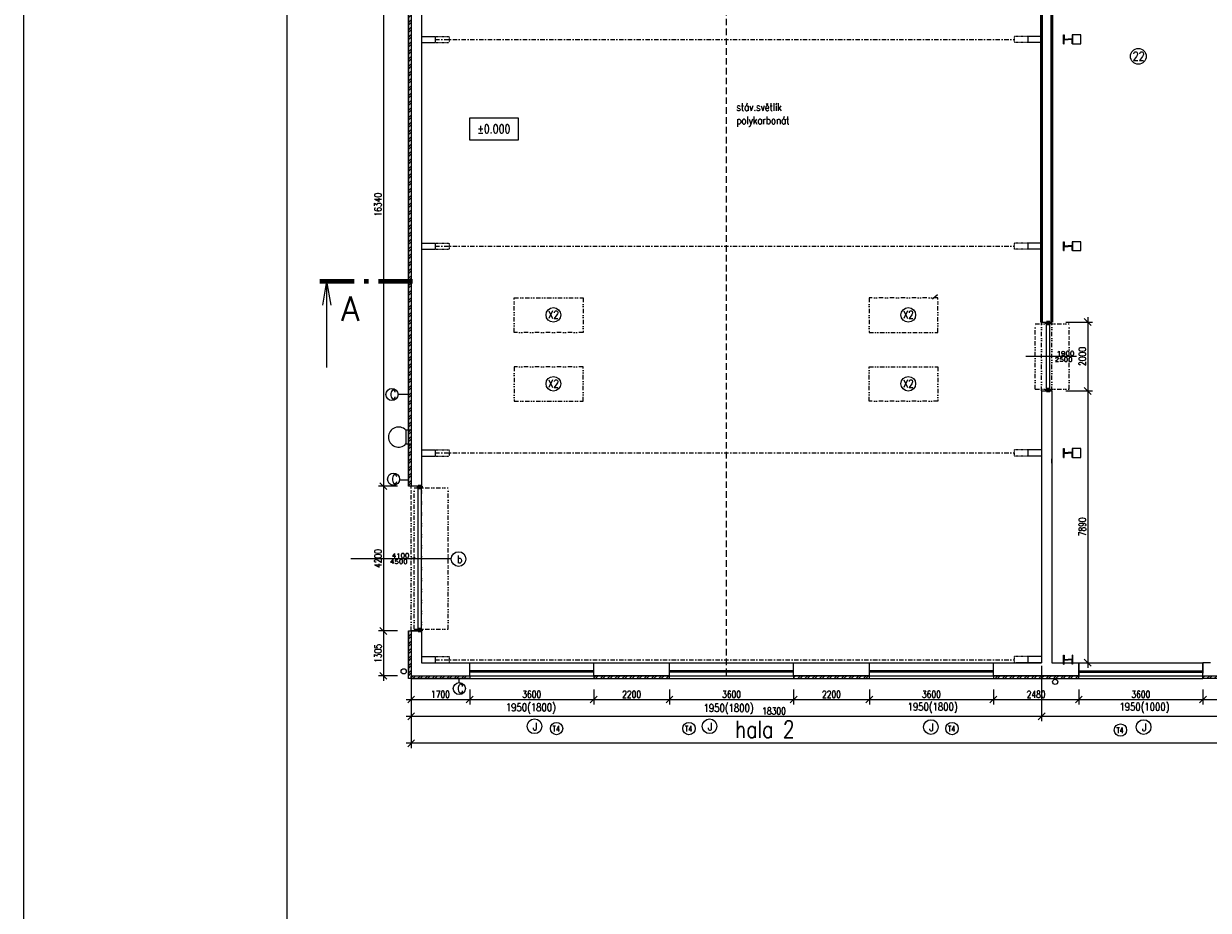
# Model space of a CAD drawing. Header units: millimetres. Extents: x -637441 to -130928, y -380379 to -53767.
# Tile 62 of 193: x -634602 to -600220, y -179533 to -153801. Entities that reach past the tile are written whole.
import ezdxf
from ezdxf.enums import TextEntityAlignment as Align

# ---------------------------------------------------------------- set-up
doc = ezdxf.new("R2010")
doc.units = ezdxf.units.MM
doc.header["$LTSCALE"] = 10
for name, pattern in [('ACAD_ISO03W100', [30, 12, -18]), ('DASHDOT', [25.4, 12.7, -6.35, 0, -6.35]), ('DASHED', [19.05, 12.7, -6.35]), ('DIVIDE', [31.75, 12.7, -6.35, 0, -6.35, 0, -6.35])]:
    doc.linetypes.add(name, pattern=pattern)
for name, color, linetype in [('CK_LEVEL_1', 7, 'Continuous'), ('CKDVERE_POPIS', 7, 'Continuous'), ('I', 3, 'Continuous'), ('Osy', 1, 'DASHDOT'), ('Rozhraní materiálů', 7, 'Continuous'), ('SLABE', 7, 'Continuous'), ('SLABĚ', 7, 'Continuous'), ('STROJE_HALA_II', 7, 'Continuous'), ('ZDIVO', 6, 'Continuous')]:
    doc.layers.add(name, color=color, linetype=linetype)
for name, color, linetype, lineweight in [('CKDVERE_', 7, 'Continuous', 25), ('CKDVERE_OSY', 1, 'Continuous', 18), ('CKDVERE_PRAH', 7, 'Continuous', 25), ('CKDVERE_ZARUBNE_RAM', 5, 'Continuous', 50), ('CKKOTY', 7, 'Continuous', 25), ('CKOKNA', 1, 'Continuous', 18), ('CKSTENY_NADROVINOU', 7, 'DIVIDE', 25), ('CKSTENY_PODROVINOU', 7, 'Continuous', 25), ('CKSTENY_REZ', 6, 'Continuous', 50), ('CKSTENY_SRAF', 1, 'Continuous', 18), ('CKSYMBOLY', 7, 'Continuous', 25), ('CKTEXTY_MALE', 7, 'Continuous', 25)]:
    doc.layers.add(name, color=color, linetype=linetype, lineweight=lineweight)
doc.styles.get("Standard").update_dxf_attribs({"font": 'simplex.shx', "width": 0.8})
doc.dimstyles.new('Kopie z cadkon', dxfattribs={"dimscale": 100, "dimtxt": 2.5, "dimasz": 2.5, "dimexe": 1.768, "dimexo": 5, "dimgap": 0.666, "dimtad": 1, "dimdec": 0, "dimrnd": 1, "dimdsep": 46, "dimtxsty": 'Standard', "dimblk1": 'OBLIQUE', "dimblk2": 'OBLIQUE', "dimsah": 1, "dimcen": 2, "dimdle": 1.8, "dimazin": 2, "dimtfac": 0.75, "dimtdec": 0, "dimtix": 1, "dimtmove": 2, "dimatfit": 3, "dimfxl": 1, "dimtolj": 1, "dimtzin": 0, "dimarcsym": 0})
pattern_1 = [(45, (-359566.98, 0), (-106.06602, 106.06602), []), (45, (-359496.27, 0), (-106.06602, 106.06602), [])]

# ---------------------------------------------------------------- blocks, each defined once
blk = doc.blocks.new('rez1_dl')
for q in [(-0.122, -0.689), (0, -2.5), (0.122, -0.689)]:
    blk.add_line((0, 0), q)
at = {"const_width": 0.14}
for points in [[(-0.196, 0), (0.804, 0)], [(1.084, 0), (1.224, 0)], [(1.504, 0), (2.504, 0)]]:
    blk.add_lwpolyline(points, dxfattribs=at)
blk.add_attdef('A', (0.397, -0.451), '', height=0.7, rotation=270)
blk.add_attdef('A', (0.422, -1.145), '', height=0.7)
blk = doc.blocks.new('_OBLIQUE')
at = {"color": 0, "linetype": 'ByBlock'}
blk.add_line((-0.5, -0.5), (0.5, 0.5), dxfattribs=at)
blk = doc.blocks.new('*D694')
at = {"layer": 'CKKOTY', "color": 0, "lineweight": -2}
for p, q in [((-623357, -172437), (-623357, -174044)), ((-605057, -172437), (-605057, -174044)), ((-623501, -173903), (-604913, -173903))]:
    blk.add_line(p, q, dxfattribs=at)
at = {"layer": 'DEFPOINTS', "color": 0}
for p in [(-623357, -172037), (-605057, -172037), (-605057, -173903)]:
    blk.add_point(p, dxfattribs=at)
at = {"layer": 'CKKOTY', "color": 0, "lineweight": -2, "xscale": 200, "yscale": 200, "zscale": 200, "rotation": 180}
blk.add_blockref('_OBLIQUE', (-623357, -173903), dxfattribs=at)
at = {"layer": 'CKKOTY', "color": 0, "lineweight": -2, "xscale": 200, "yscale": 200, "zscale": 200}
blk.add_blockref('_OBLIQUE', (-605057, -173903), dxfattribs=at)
at = {"layer": 'CKKOTY', "color": 0, "insert": (-612825, -173750), "char_height": 200, "attachment_point": 5}
blk.add_mtext('\\A1;18300', dxfattribs=at)
blk = doc.blocks.new('*D695')
at = {"layer": 'CKKOTY', "color": 0, "lineweight": -2}
for p, q in [((-605057, -172437), (-605057, -174044)), ((-581257, -172439), (-581257, -174044)), ((-605201, -173903), (-581113, -173903))]:
    blk.add_line(p, q, dxfattribs=at)
at = {"layer": 'DEFPOINTS', "color": 0}
for p in [(-605057, -172037), (-581257, -172039), (-581257, -173903)]:
    blk.add_point(p, dxfattribs=at)
at = {"layer": 'CKKOTY', "color": 0, "lineweight": -2, "xscale": 200, "yscale": 200, "zscale": 200, "rotation": 180}
blk.add_blockref('_OBLIQUE', (-605057, -173903), dxfattribs=at)
at = {"layer": 'CKKOTY', "color": 0, "lineweight": -2, "xscale": 200, "yscale": 200, "zscale": 200}
blk.add_blockref('_OBLIQUE', (-581257, -173903), dxfattribs=at)
at = {"layer": 'CKKOTY', "color": 0, "insert": (-593157, -173750), "char_height": 200, "attachment_point": 5}
blk.add_mtext('\\A1;23800', dxfattribs=at)
blk = doc.blocks.new('ckheight')
at = {"color": 0, "linetype": 'ByBlock'}
blk.add_lwpolyline([(-28.5, 12.5), (-28.5, -12.5), (28.5, -12.5), (28.5, 12.5)], close=True, dxfattribs=at)
at = {"width": 0.8}
blk.add_attdef('VÝŠKA', text='', height=10, dxfattribs=at).set_placement((0, 0), align=Align.MIDDLE)
blk = doc.blocks.new('*D587')
at = {"layer": 'CKKOTY', "color": 0, "lineweight": -2}
for p, q in [((-623357, -173129), (-623357, -173558)), ((-621657, -173129), (-621657, -173558)), ((-623501, -173416), (-621513, -173416))]:
    blk.add_line(p, q, dxfattribs=at)
at = {"layer": 'DEFPOINTS', "color": 0}
for p in [(-623357, -172729), (-621657, -172729), (-621657, -173416)]:
    blk.add_point(p, dxfattribs=at)
at = {"layer": 'CKKOTY', "color": 0, "lineweight": -2, "xscale": 200, "yscale": 200, "zscale": 200, "rotation": 180}
blk.add_blockref('_OBLIQUE', (-623357, -173416), dxfattribs=at)
at = {"layer": 'CKKOTY', "color": 0, "lineweight": -2, "xscale": 200, "yscale": 200, "zscale": 200}
blk.add_blockref('_OBLIQUE', (-621657, -173416), dxfattribs=at)
at = {"layer": 'CKKOTY', "color": 0, "insert": (-622507, -173263), "char_height": 200, "attachment_point": 5}
blk.add_mtext('\\A1;1700', dxfattribs=at)
blk = doc.blocks.new('*D588')
at = {"layer": 'CKKOTY', "color": 0, "lineweight": -2}
for p, q in [((-621657, -173129), (-621657, -173558)), ((-618057, -173129), (-618057, -173558)), ((-621801, -173416), (-617913, -173416))]:
    blk.add_line(p, q, dxfattribs=at)
at = {"layer": 'DEFPOINTS', "color": 0}
for p in [(-621657, -172729), (-618057, -172729), (-618057, -173416)]:
    blk.add_point(p, dxfattribs=at)
at = {"layer": 'CKKOTY', "color": 0, "lineweight": -2, "xscale": 200, "yscale": 200, "zscale": 200, "rotation": 180}
blk.add_blockref('_OBLIQUE', (-621657, -173416), dxfattribs=at)
at = {"layer": 'CKKOTY', "color": 0, "lineweight": -2, "xscale": 200, "yscale": 200, "zscale": 200}
blk.add_blockref('_OBLIQUE', (-618057, -173416), dxfattribs=at)
at = {"layer": 'CKKOTY', "color": 0, "insert": (-619857, -173263), "char_height": 200, "attachment_point": 5}
blk.add_mtext('\\A1;3600', dxfattribs=at)
blk = doc.blocks.new('*D589')
at = {"layer": 'CKKOTY', "color": 0, "lineweight": -2}
for p, q in [((-618057, -173129), (-618057, -173558)), ((-615857, -173129), (-615857, -173558)), ((-618201, -173416), (-615713, -173416))]:
    blk.add_line(p, q, dxfattribs=at)
at = {"layer": 'DEFPOINTS', "color": 0}
for p in [(-618057, -172729), (-615857, -172729), (-615857, -173416)]:
    blk.add_point(p, dxfattribs=at)
at = {"layer": 'CKKOTY', "color": 0, "lineweight": -2, "xscale": 200, "yscale": 200, "zscale": 200, "rotation": 180}
blk.add_blockref('_OBLIQUE', (-618057, -173416), dxfattribs=at)
at = {"layer": 'CKKOTY', "color": 0, "lineweight": -2, "xscale": 200, "yscale": 200, "zscale": 200}
blk.add_blockref('_OBLIQUE', (-615857, -173416), dxfattribs=at)
at = {"layer": 'CKKOTY', "color": 0, "insert": (-616957, -173263), "char_height": 200, "attachment_point": 5}
blk.add_mtext('\\A1;2200', dxfattribs=at)
blk = doc.blocks.new('*D590')
at = {"layer": 'CKKOTY', "color": 0, "lineweight": -2}
for p, q in [((-615857, -173129), (-615857, -173558)), ((-612257, -173129), (-612257, -173558)), ((-616001, -173416), (-612113, -173416))]:
    blk.add_line(p, q, dxfattribs=at)
at = {"layer": 'DEFPOINTS', "color": 0}
for p in [(-615857, -172729), (-612257, -172729), (-612257, -173416)]:
    blk.add_point(p, dxfattribs=at)
at = {"layer": 'CKKOTY', "color": 0, "lineweight": -2, "xscale": 200, "yscale": 200, "zscale": 200, "rotation": 180}
blk.add_blockref('_OBLIQUE', (-615857, -173416), dxfattribs=at)
at = {"layer": 'CKKOTY', "color": 0, "lineweight": -2, "xscale": 200, "yscale": 200, "zscale": 200}
blk.add_blockref('_OBLIQUE', (-612257, -173416), dxfattribs=at)
at = {"layer": 'CKKOTY', "color": 0, "insert": (-614057, -173263), "char_height": 200, "attachment_point": 5}
blk.add_mtext('\\A1;3600', dxfattribs=at)
blk = doc.blocks.new('*D591')
at = {"layer": 'CKKOTY', "color": 0, "lineweight": -2}
for p, q in [((-612257, -173129), (-612257, -173558)), ((-610057, -173129), (-610057, -173558)), ((-612401, -173416), (-609913, -173416))]:
    blk.add_line(p, q, dxfattribs=at)
at = {"layer": 'DEFPOINTS', "color": 0}
for p in [(-612257, -172729), (-610057, -172729), (-610057, -173416)]:
    blk.add_point(p, dxfattribs=at)
at = {"layer": 'CKKOTY', "color": 0, "lineweight": -2, "xscale": 200, "yscale": 200, "zscale": 200, "rotation": 180}
blk.add_blockref('_OBLIQUE', (-612257, -173416), dxfattribs=at)
at = {"layer": 'CKKOTY', "color": 0, "lineweight": -2, "xscale": 200, "yscale": 200, "zscale": 200}
blk.add_blockref('_OBLIQUE', (-610057, -173416), dxfattribs=at)
at = {"layer": 'CKKOTY', "color": 0, "insert": (-611157, -173263), "char_height": 200, "attachment_point": 5}
blk.add_mtext('\\A1;2200', dxfattribs=at)
blk = doc.blocks.new('*D592')
at = {"layer": 'CKKOTY', "color": 0, "lineweight": -2}
for p, q in [((-610057, -173129), (-610057, -173558)), ((-606457, -173129), (-606457, -173558)), ((-610201, -173416), (-606313, -173416))]:
    blk.add_line(p, q, dxfattribs=at)
at = {"layer": 'DEFPOINTS', "color": 0}
for p in [(-610057, -172729), (-606457, -172729), (-606457, -173416)]:
    blk.add_point(p, dxfattribs=at)
at = {"layer": 'CKKOTY', "color": 0, "lineweight": -2, "xscale": 200, "yscale": 200, "zscale": 200, "rotation": 180}
blk.add_blockref('_OBLIQUE', (-610057, -173416), dxfattribs=at)
at = {"layer": 'CKKOTY', "color": 0, "lineweight": -2, "xscale": 200, "yscale": 200, "zscale": 200}
blk.add_blockref('_OBLIQUE', (-606457, -173416), dxfattribs=at)
at = {"layer": 'CKKOTY', "color": 0, "insert": (-608257, -173263), "char_height": 200, "attachment_point": 5}
blk.add_mtext('\\A1;3600', dxfattribs=at)
blk = doc.blocks.new('*D612')
at = {"layer": 'CKKOTY', "color": 0, "lineweight": -2}
for p, q in [((-606457, -173129), (-606457, -173558)), ((-603977, -173129), (-603977, -173558)), ((-606601, -173416), (-603833, -173416))]:
    blk.add_line(p, q, dxfattribs=at)
at = {"layer": 'DEFPOINTS', "color": 0}
for p in [(-606457, -172729), (-603977, -172729), (-603977, -173416)]:
    blk.add_point(p, dxfattribs=at)
at = {"layer": 'CKKOTY', "color": 0, "lineweight": -2, "xscale": 200, "yscale": 200, "zscale": 200, "rotation": 180}
blk.add_blockref('_OBLIQUE', (-606457, -173416), dxfattribs=at)
at = {"layer": 'CKKOTY', "color": 0, "lineweight": -2, "xscale": 200, "yscale": 200, "zscale": 200}
blk.add_blockref('_OBLIQUE', (-603977, -173416), dxfattribs=at)
at = {"layer": 'CKKOTY', "color": 0, "insert": (-605217, -173263), "char_height": 200, "attachment_point": 5}
blk.add_mtext('\\A1;2480', dxfattribs=at)
blk = doc.blocks.new('*D613')
at = {"layer": 'CKKOTY', "color": 0, "lineweight": -2}
for p, q in [((-603977, -173129), (-603977, -173558)), ((-600377, -173129), (-600377, -173558)), ((-604121, -173416), (-600233, -173416))]:
    blk.add_line(p, q, dxfattribs=at)
at = {"layer": 'DEFPOINTS', "color": 0}
for p in [(-603977, -172729), (-600377, -172729), (-600377, -173416)]:
    blk.add_point(p, dxfattribs=at)
at = {"layer": 'CKKOTY', "color": 0, "lineweight": -2, "xscale": 200, "yscale": 200, "zscale": 200, "rotation": 180}
blk.add_blockref('_OBLIQUE', (-603977, -173416), dxfattribs=at)
at = {"layer": 'CKKOTY', "color": 0, "lineweight": -2, "xscale": 200, "yscale": 200, "zscale": 200}
blk.add_blockref('_OBLIQUE', (-600377, -173416), dxfattribs=at)
at = {"layer": 'CKKOTY', "color": 0, "insert": (-602177, -173263), "char_height": 200, "attachment_point": 5}
blk.add_mtext('\\A1;3600', dxfattribs=at)
blk = doc.blocks.new('*D614')
at = {"layer": 'CKKOTY', "color": 0, "lineweight": -2}
for p, q in [((-600377, -173129), (-600377, -173558)), ((-597442, -173129), (-597442, -173558)), ((-600521, -173416), (-597298, -173416))]:
    blk.add_line(p, q, dxfattribs=at)
at = {"layer": 'DEFPOINTS', "color": 0}
for p in [(-600377, -172729), (-597442, -172729), (-597442, -173416)]:
    blk.add_point(p, dxfattribs=at)
at = {"layer": 'CKKOTY', "color": 0, "lineweight": -2, "xscale": 200, "yscale": 200, "zscale": 200, "rotation": 180}
blk.add_blockref('_OBLIQUE', (-600377, -173416), dxfattribs=at)
at = {"layer": 'CKKOTY', "color": 0, "lineweight": -2, "xscale": 200, "yscale": 200, "zscale": 200}
blk.add_blockref('_OBLIQUE', (-597442, -173416), dxfattribs=at)
at = {"layer": 'CKKOTY', "color": 0, "insert": (-598909, -173263), "char_height": 200, "attachment_point": 5}
blk.add_mtext('\\A1;2935', dxfattribs=at)
blk = doc.blocks.new('*D631')
at = {"layer": 'CKKOTY', "color": 0, "lineweight": -2}
for p, q in [((-623357, -173129), (-623357, -174826)), ((-562577, -173129), (-562577, -174826)), ((-562433, -174685), (-623501, -174685))]:
    blk.add_line(p, q, dxfattribs=at)
at = {"layer": 'DEFPOINTS', "color": 0}
for p in [(-623357, -172729), (-562577, -172729), (-623357, -174685)]:
    blk.add_point(p, dxfattribs=at)
at = {"layer": 'CKKOTY', "color": 0, "lineweight": -2, "xscale": 200, "yscale": 200, "zscale": 200, "rotation": 180}
blk.add_blockref('_OBLIQUE', (-623357, -174685), dxfattribs=at)
at = {"layer": 'CKKOTY', "color": 0, "lineweight": -2, "xscale": 200, "yscale": 200, "zscale": 200}
blk.add_blockref('_OBLIQUE', (-562577, -174685), dxfattribs=at)
at = {"layer": 'CKKOTY', "color": 0, "insert": (-597140, -174532), "char_height": 200, "attachment_point": 5}
blk.add_mtext('\\A1;60780', dxfattribs=at)
blk = doc.blocks.new('*D643')
at = {"layer": 'CKKOTY', "color": 0, "lineweight": -2}
for p, q in [((-623757, -150884), (-624304, -150884)), ((-624163, -150740), (-624163, -167368)), ((-623757, -167224), (-624304, -167224))]:
    blk.add_line(p, q, dxfattribs=at)
at = {"layer": 'DEFPOINTS', "color": 0}
for p in [(-623357, -150884), (-624163, -167224), (-623357, -167224)]:
    blk.add_point(p, dxfattribs=at)
at = {"layer": 'CKKOTY', "color": 0, "lineweight": -2, "xscale": 200, "yscale": 200, "zscale": 200}
for p, rotation in [((-624163, -150884), 90), ((-624163, -167224), 270)]:
    blk.add_blockref('_OBLIQUE', p, dxfattribs=dict(at, rotation=rotation))
at = {"layer": 'CKKOTY', "color": 0, "insert": (-624316, -159054), "char_height": 200, "attachment_point": 5, "rotation": 90}
blk.add_mtext('\\A1;16340', dxfattribs=at)
blk = doc.blocks.new('*D644')
at = {"layer": 'CKKOTY', "color": 0, "lineweight": -2}
for p, q in [((-624163, -167080), (-624163, -171568)), ((-623757, -167224), (-624304, -167224)), ((-623757, -171424), (-624304, -171424))]:
    blk.add_line(p, q, dxfattribs=at)
at = {"layer": 'DEFPOINTS', "color": 0}
for p in [(-623357, -167224), (-624163, -171424), (-623357, -171424)]:
    blk.add_point(p, dxfattribs=at)
at = {"layer": 'CKKOTY', "color": 0, "lineweight": -2, "xscale": 200, "yscale": 200, "zscale": 200}
for p, rotation in [((-624163, -167224), 90), ((-624163, -171424), 270)]:
    blk.add_blockref('_OBLIQUE', p, dxfattribs=dict(at, rotation=rotation))
at = {"layer": 'CKKOTY', "color": 0, "insert": (-624316, -169324), "char_height": 200, "attachment_point": 5, "rotation": 90}
blk.add_mtext('\\A1;4200', dxfattribs=at)
blk = doc.blocks.new('*D645')
at = {"layer": 'CKKOTY', "color": 0, "lineweight": -2}
for p, q in [((-623757, -171424), (-624304, -171424)), ((-624163, -171280), (-624163, -172873)), ((-623757, -172729), (-624304, -172729))]:
    blk.add_line(p, q, dxfattribs=at)
at = {"layer": 'DEFPOINTS', "color": 0}
for p in [(-623357, -171424), (-624163, -172729), (-623357, -172729)]:
    blk.add_point(p, dxfattribs=at)
at = {"layer": 'CKKOTY', "color": 0, "lineweight": -2, "xscale": 200, "yscale": 200, "zscale": 200}
for p, rotation in [((-624163, -171424), 90), ((-624163, -172729), 270)]:
    blk.add_blockref('_OBLIQUE', p, dxfattribs=dict(at, rotation=rotation))
at = {"layer": 'CKKOTY', "color": 0, "insert": (-624316, -172077), "char_height": 200, "attachment_point": 5, "rotation": 90}
blk.add_mtext('\\A1;1305', dxfattribs=at)
blk = doc.blocks.new('*D593')
at = {"layer": 'CKKOTY', "color": 0, "lineweight": -2}
for p, q in [((-604357, -162459), (-603580, -162459)), ((-603721, -162315), (-603721, -164603)), ((-604357, -164459), (-603580, -164459))]:
    blk.add_line(p, q, dxfattribs=at)
at = {"layer": 'DEFPOINTS', "color": 0}
for p in [(-604757, -162459), (-604757, -164459), (-603721, -164459)]:
    blk.add_point(p, dxfattribs=at)
at = {"layer": 'CKKOTY', "color": 0, "lineweight": -2, "xscale": 200, "yscale": 200, "zscale": 200}
for p, rotation in [((-603721, -162459), 90), ((-603721, -164459), 270)]:
    blk.add_blockref('_OBLIQUE', p, dxfattribs=dict(at, rotation=rotation))
at = {"layer": 'CKKOTY', "color": 0, "insert": (-603874, -163459), "char_height": 200, "attachment_point": 5, "rotation": 90}
blk.add_mtext('\\A1;2000', dxfattribs=at)
blk = doc.blocks.new('*D594')
at = {"layer": 'CKKOTY', "color": 0, "lineweight": -2}
for p, q in [((-603721, -164315), (-603721, -172493)), ((-604357, -164459), (-603580, -164459)), ((-604121, -172349), (-603862, -172349))]:
    blk.add_line(p, q, dxfattribs=at)
at = {"layer": 'DEFPOINTS', "color": 0}
for p in [(-604757, -164459), (-603721, -172349), (-603721, -172349)]:
    blk.add_point(p, dxfattribs=at)
at = {"layer": 'CKKOTY', "color": 0, "lineweight": -2, "xscale": 200, "yscale": 200, "zscale": 200}
for p, rotation in [((-603721, -164459), 90), ((-603721, -172349), 270)]:
    blk.add_blockref('_OBLIQUE', p, dxfattribs=dict(at, rotation=rotation))
at = {"layer": 'CKKOTY', "color": 0, "insert": (-603874, -168404), "char_height": 200, "attachment_point": 5, "rotation": 90}
blk.add_mtext('\\A1;7890', dxfattribs=at)

msp = doc.modelspace()

# ---------------------------------------------------------------- hatches: boundary and pattern name
at = {"layer": 'CKSTENY_SRAF'}
h = msp.add_hatch(dxfattribs=at)
h.set_pattern_fill('ZDIVO-OBECNE', color=256, scale=50, style=0)
h.set_pattern_definition(pattern_1)
h.paths.add_polyline_path([(-623436.864, -150884.121), (-623356.864, -150884.121), (-623356.864, -167224.121), (-623436.864, -167224.121)])
h = msp.add_hatch(dxfattribs=at)
h.set_pattern_fill('ZDIVO-OBECNE', color=256, scale=50, style=0)
h.set_pattern_definition(pattern_1)
h.paths.add_polyline_path([(-615856.864, -172729.121), (-618056.864, -172729.121), (-618056.864, -172809.121), (-615856.864, -172809.121)])
h.paths.add_polyline_path([(-623356.864, -172729.121), (-621656.864, -172729.121), (-621656.864, -172809.121), (-623356.864, -172809.121)])
h.paths.add_polyline_path([(-623436.864, -171424.121), (-623356.864, -171424.121), (-623356.864, -172809.121), (-623436.864, -172809.121)])
h = msp.add_hatch(dxfattribs=at)
h.set_pattern_fill('ZDIVO-OBECNE', color=256, scale=50, style=0)
h.set_pattern_definition(pattern_1)
h.paths.add_polyline_path([(-600376.926, -172729.121), (-597441.674, -172729.121), (-597441.674, -172809.121), (-600376.926, -172809.121)])
h.paths.add_polyline_path([(-603976.926, -172729.121), (-606456.864, -172729.121), (-606456.864, -172809.121), (-603976.926, -172809.121)])
h.paths.add_polyline_path([(-610056.864, -172729.121), (-612256.864, -172729.121), (-612256.864, -172809.121), (-610056.864, -172809.121)])

# ---------------------------------------------------------------- linework, layer by layer
at = {"layer": 'CK_LEVEL_1', "color": 6, "linetype": 'Continuous'}
for p, q in [((-605056.864, -162459.121), (-604756.864, -162459.121)), ((-605056.864, -164459.121), (-605056.864, -172349.121)), ((-605056.864, -164459.121), (-604756.864, -164459.121)), ((-604756.864, -164459.121), (-604756.864, -170949.121))]:
    msp.add_line(p, q, dxfattribs=at)
at = {"layer": 'CK_LEVEL_1', "color": 6}
for p, q in [((-605056.864, -162459.121), (-604756.864, -162459.121)), ((-605056.864, -164459.121), (-604756.864, -164459.121))]:
    msp.add_line(p, q, dxfattribs=at)
at = {"layer": 'CKDVERE_', "linetype": 'DIVIDE'}
for p, q in [((-605241.873, -162509.121), (-604256.873, -162509.121)), ((-605241.873, -164409.121), (-605241.873, -162509.121)), ((-604256.873, -164409.121), (-604256.873, -162509.121)), ((-605241.873, -164409.121), (-604256.873, -164409.121)), ((-623267.141, -167274.121), (-622282.141, -167274.121)), ((-623267.141, -171374.121), (-623267.141, -167274.121)), ((-622282.141, -171374.121), (-622282.141, -167274.121)), ((-623267.141, -171374.121), (-622282.141, -171374.121))]:
    msp.add_line(p, q, dxfattribs=at)
at = {"layer": 'CKDVERE_OSY'}
for p, q in [((-604041.864, -163459.121), (-605516.402, -163459.121)), ((-625109.669, -169324.121), (-622201.725, -169324.121))]:
    msp.add_line(p, q, dxfattribs=at)
at = {"layer": 'CKDVERE_PRAH'}
for p, q in [((-604916.864, -164409.121), (-604916.864, -162509.121)), ((-604816.864, -164409.121), (-604816.864, -162509.121)), ((-623156.864, -171374.121), (-623156.864, -167274.121)), ((-623056.864, -171374.121), (-623056.864, -167274.121))]:
    msp.add_line(p, q, dxfattribs=at)
at = {"layer": 'CKDVERE_ZARUBNE_RAM'}
for p, q in [((-604916.864, -162459.121), (-604916.864, -162509.121)), ((-604816.864, -162459.121), (-604916.864, -162459.121)), ((-604916.864, -162509.121), (-604816.864, -162509.121)), ((-604816.864, -162509.121), (-604816.864, -162459.121)), ((-604916.864, -164459.121), (-604916.864, -164409.121)), ((-604916.864, -164409.121), (-604816.864, -164409.121)), ((-604816.864, -164459.121), (-604916.864, -164459.121)), ((-604816.864, -164409.121), (-604816.864, -164459.121)), ((-623156.864, -167224.121), (-623156.864, -167274.121)), ((-623056.864, -167224.121), (-623156.864, -167224.121)), ((-623156.864, -167274.121), (-623056.864, -167274.121)), ((-623056.864, -167274.121), (-623056.864, -167224.121)), ((-623156.864, -171424.121), (-623156.864, -171374.121)), ((-623156.864, -171374.121), (-623056.864, -171374.121)), ((-623056.864, -171424.121), (-623156.864, -171424.121)), ((-623056.864, -171374.121), (-623056.864, -171424.121))]:
    msp.add_line(p, q, dxfattribs=at)
at = {"layer": 'CKKOTY', "color": 7}
msp.add_lwpolyline([(-626951.964, -131167.738), (-542951.964, -131167.738), (-542951.964, -190567.738), (-626951.964, -190567.738)], close=True, dxfattribs=at)
at = {"layer": 'CKKOTY', "color": 6}
for points in [[(-623436.864, -171424.121), (-623356.864, -171424.121), (-623356.864, -172809.121), (-623436.864, -172809.121)], [(-623356.864, -172729.121), (-621656.864, -172729.121), (-621656.864, -172809.121), (-623356.864, -172809.121)], [(-615856.864, -172729.121), (-618056.864, -172729.121), (-618056.864, -172809.121), (-615856.864, -172809.121)], [(-610056.864, -172729.121), (-612256.864, -172729.121), (-612256.864, -172809.121), (-610056.864, -172809.121)], [(-603976.926, -172729.121), (-606456.864, -172729.121), (-606456.864, -172729.121), (-603976.926, -172729.121)], [(-603976.926, -172729.121), (-606456.864, -172729.121), (-606456.864, -172809.121), (-603976.926, -172809.121)], [(-600376.926, -172729.121), (-597441.674, -172729.121), (-597441.674, -172809.121), (-600376.926, -172809.121)]]:
    msp.add_lwpolyline(points, close=True, dxfattribs=at)
at = {"layer": 'CKOKNA'}
for p, q in [((-618056.864, -172579.121), (-621656.864, -172579.121)), ((-612256.864, -172579.121), (-615856.864, -172579.121)), ((-606456.864, -172579.121), (-610056.864, -172579.121)), ((-603976.926, -172579.121), (-600376.926, -172579.121)), ((-618056.864, -172624.121), (-621656.864, -172624.121)), ((-612256.864, -172624.121), (-615856.864, -172624.121)), ((-606456.864, -172624.121), (-610056.864, -172624.121)), ((-603976.926, -172624.121), (-600376.926, -172624.121))]:
    msp.add_line(p, q, dxfattribs=at)
at = {"layer": 'CKSTENY_NADROVINOU'}
for p, q in [((-605056.864, -164459.121), (-605056.864, -162459.121)), ((-604756.864, -164459.121), (-604756.864, -162459.121)), ((-623356.864, -171424.121), (-623356.864, -167224.121)), ((-623056.864, -171424.121), (-623056.864, -167224.121))]:
    msp.add_line(p, q, dxfattribs=at)
at = {"layer": 'CKSTENY_PODROVINOU'}
for p, q in [((-621656.864, -172349.121), (-618056.864, -172349.121)), ((-615856.864, -172349.121), (-612256.864, -172349.121)), ((-610056.864, -172349.121), (-606456.864, -172349.121)), ((-603976.926, -172349.121), (-600376.926, -172349.121)), ((-621656.864, -172729.121), (-618056.864, -172729.121)), ((-621656.864, -172809.121), (-618056.864, -172809.121)), ((-615856.864, -172729.121), (-612256.864, -172729.121)), ((-615856.864, -172809.121), (-612256.864, -172809.121)), ((-610056.864, -172729.121), (-606456.864, -172729.121)), ((-610056.864, -172809.121), (-606456.864, -172809.121)), ((-603976.926, -172729.121), (-600376.926, -172729.121)), ((-603976.926, -172809.121), (-600376.926, -172809.121))]:
    msp.add_line(p, q, dxfattribs=at)
at = {"layer": 'CKSTENY_REZ'}
for p, q in [((-605056.864, -147684.121), (-605056.864, -162459.121)), ((-605056.864, -147684.121), (-605056.864, -162459.121)), ((-604756.864, -149159.121), (-604756.864, -162459.121)), ((-604756.864, -149159.121), (-604756.864, -162459.121))]:
    msp.add_line(p, q, dxfattribs=at)
at = {"layer": 'CKSTENY_SRAF', "color": 6}
msp.add_lwpolyline([(-623436.864, -150884.121), (-623356.864, -150884.121), (-623356.864, -167224.121), (-623436.864, -167224.121)], close=True, dxfattribs=at)
at = {"layer": 'CKTEXTY_MALE', "linetype": 'DASHDOT'}
for p, q in [((-622656.864, -154259.121), (-605856.864, -154259.121)), ((-622656.864, -160259.121), (-605856.864, -160259.121)), ((-622656.864, -166259.121), (-605856.864, -166259.121)), ((-622656.864, -172259.121), (-605856.864, -172259.121))]:
    msp.add_line(p, q, dxfattribs=at)
at = {"layer": 'CKTEXTY_MALE'}
for p, q in [((-623738.044, -164555.536), (-623436.864, -164555.536)), ((-623693.009, -167043.649), (-623436.864, -167043.649)), ((-621957.892, -172925.039), (-621957.892, -172809.121))]:
    msp.add_line(p, q, dxfattribs=at)
msp.add_lwpolyline([(-634601.617, -54078.397), (-291719.074, -54078.397), (-291719.074, -380378.814), (-634601.617, -380378.814)], close=True, dxfattribs=at)
at = {"layer": 'CKTEXTY_MALE', "linetype": 'DIVIDE'}
for points in [[(-620366.864, -161759.121), (-618366.864, -161759.121), (-618366.864, -162759.121), (-620366.864, -162759.121)], [(-608066.864, -161759.121), (-610066.864, -161759.121), (-610066.864, -162759.121), (-608066.864, -162759.121)], [(-620366.864, -164759.121), (-618366.864, -164759.121), (-618366.864, -163759.121), (-620366.864, -163759.121)], [(-608066.864, -164759.121), (-610066.864, -164759.121), (-610066.864, -163759.121), (-608066.864, -163759.121)]]:
    msp.add_lwpolyline(points, close=True, dxfattribs=at)
at = {"layer": 'CKTEXTY_MALE', "color": 7}
msp.add_circle((-602251.683, -154748.372), 229.355, dxfattribs=at)
at = {"layer": 'CKTEXTY_MALE'}
for centre, radius in [((-619228.055, -162251.357), 212.778), ((-608928.055, -162251.357), 212.778), ((-619228.055, -164251.357), 212.778), ((-608928.055, -164251.357), 212.778), ((-623912.397, -164563.834), 174.55), ((-623866.029, -167020.592), 174.55), ((-621980.135, -169338.419), 212.778), ((-621957.892, -173099.589), 174.55), ((-619776.201, -174192.673), 212.778), ((-619136.962, -174258.305), 179.412), ((-615292.342, -174258.305), 179.412), ((-614695.384, -174192.673), 212.778), ((-608272.069, -174213.316), 212.778), ((-607658.42, -174258.305), 179.412), ((-602770.925, -174301.046), 179.412), ((-602096.603, -174213.316), 212.778)]:
    msp.add_circle(centre, radius, dxfattribs=at)
at = {"layer": 'I'}
for points in [[(-604421.864, -154387.342), (-604421.864, -154127.342), (-604407.864, -154127.342), (-604407.864, -154250.342), (-604291.864, -154250.342)], [(-604421.864, -154127.342), (-604421.864, -154387.342), (-604407.864, -154387.342), (-604407.864, -154264.342), (-604291.864, -154264.342)], [(-604161.864, -154387.342), (-604161.864, -154127.342), (-604175.864, -154127.342), (-604175.864, -154250.342), (-604291.864, -154250.342)], [(-604161.864, -154127.342), (-604161.864, -154387.342), (-604175.864, -154387.342), (-604175.864, -154264.342), (-604291.864, -154264.342)], [(-604421.864, -160127.342), (-604421.864, -160387.342), (-604407.864, -160387.342), (-604407.864, -160264.342), (-604291.864, -160264.342)], [(-604421.864, -160387.342), (-604421.864, -160127.342), (-604407.864, -160127.342), (-604407.864, -160250.342), (-604291.864, -160250.342)], [(-604161.864, -160127.342), (-604161.864, -160387.342), (-604175.864, -160387.342), (-604175.864, -160264.342), (-604291.864, -160264.342)], [(-604161.864, -160387.342), (-604161.864, -160127.342), (-604175.864, -160127.342), (-604175.864, -160250.342), (-604291.864, -160250.342)]]:
    msp.add_lwpolyline(points, dxfattribs=at)
at = {"layer": 'Osy', "color": 7, "linetype": 'DASHED', "ltscale": 1.5}
msp.add_line((-614216.864, -141939.121), (-614216.864, -172719.121), dxfattribs=at)
at = {"layer": 'Rozhraní materiálů', "linetype": 'ACAD_ISO03W100'}
msp.add_line((-604756.864, -166554.342), (-604756.864, -166404.342), dxfattribs=at)
at = {"layer": 'SLABE', "ltscale": 100}
msp.add_line((-623224.046, -169324.121), (-623356.864, -169324.121), dxfattribs=at)
at = {"layer": 'SLABE'}
for p, q in [((-621556.864, -172349.121), (-621556.864, -172349.121)), ((-621556.864, -172739.121), (-621556.864, -172729.121))]:
    msp.add_line(p, q, dxfattribs=at)
at = {"layer": 'SLABE', "color": 3}
for points in [[(-604421.864, -166387.342), (-604421.864, -166127.342), (-604407.864, -166127.342), (-604407.864, -166250.342), (-604291.864, -166250.342)], [(-604421.864, -166127.342), (-604421.864, -166387.342), (-604407.864, -166387.342), (-604407.864, -166264.342), (-604291.864, -166264.342)], [(-604161.864, -166387.342), (-604161.864, -166127.342), (-604175.864, -166127.342), (-604175.864, -166250.342), (-604291.864, -166250.342)], [(-604161.864, -166127.342), (-604161.864, -166387.342), (-604175.864, -166387.342), (-604175.864, -166264.342), (-604291.864, -166264.342)], [(-604421.864, -172127.342), (-604421.864, -172387.342), (-604407.864, -172387.342), (-604407.864, -172264.342), (-604291.864, -172264.342)], [(-604421.864, -172387.342), (-604421.864, -172127.342), (-604407.864, -172127.342), (-604407.864, -172250.342), (-604291.864, -172250.342)], [(-604161.864, -172127.342), (-604161.864, -172387.342), (-604175.864, -172387.342), (-604175.864, -172264.342), (-604291.864, -172264.342)], [(-604161.864, -172387.342), (-604161.864, -172127.342), (-604175.864, -172127.342), (-604175.864, -172250.342), (-604291.864, -172250.342)]]:
    msp.add_lwpolyline(points, dxfattribs=at)
at = {"layer": 'SLABĚ'}
for p, q in [((-623056.864, -154169.121), (-622656.864, -154169.121)), ((-623056.864, -154349.121), (-622656.864, -154349.121)), ((-622656.864, -154169.121), (-622656.864, -154349.121)), ((-605056.864, -154169.121), (-605456.864, -154169.121)), ((-605456.864, -154169.121), (-605456.864, -154349.121)), ((-605056.864, -154349.121), (-605456.864, -154349.121)), ((-623056.864, -160169.121), (-622656.864, -160169.121)), ((-622656.864, -160169.121), (-622656.864, -160349.121)), ((-605056.864, -160169.121), (-605456.864, -160169.121)), ((-605456.864, -160169.121), (-605456.864, -160349.121)), ((-623056.864, -160349.121), (-622656.864, -160349.121)), ((-605056.864, -160349.121), (-605456.864, -160349.121)), ((-623356.864, -165599.121), (-623506.864, -165599.121)), ((-623506.864, -165599.121), (-623506.864, -165999.121)), ((-623506.864, -165999.121), (-623356.864, -165999.121)), ((-623056.864, -166169.121), (-622656.864, -166169.121)), ((-623056.864, -166349.121), (-622656.864, -166349.121)), ((-622656.864, -166169.121), (-622656.864, -166349.121)), ((-605056.864, -166169.121), (-605456.864, -166169.121)), ((-605456.864, -166169.121), (-605456.864, -166349.121)), ((-605056.864, -166349.121), (-605456.864, -166349.121)), ((-623056.864, -172169.121), (-622656.864, -172169.121)), ((-622656.864, -172169.121), (-622656.864, -172349.121)), ((-605056.864, -172169.121), (-605456.864, -172169.121)), ((-605456.864, -172169.121), (-605456.864, -172349.121))]:
    msp.add_line(p, q, dxfattribs=at)
at = {"layer": 'SLABĚ', "linetype": 'ACAD_ISO03W100', "ltscale": 0.05}
for p, q in [((-622656.864, -154169.121), (-622256.864, -154169.121)), ((-622656.864, -154349.121), (-622256.864, -154349.121)), ((-622256.864, -154169.121), (-622256.864, -154349.121)), ((-605856.864, -154169.121), (-605856.864, -154349.121)), ((-605456.864, -154169.121), (-605856.864, -154169.121)), ((-605456.864, -154349.121), (-605856.864, -154349.121)), ((-622656.864, -160169.121), (-622256.864, -160169.121)), ((-622256.864, -160169.121), (-622256.864, -160349.121)), ((-605856.864, -160169.121), (-605856.864, -160349.121)), ((-605456.864, -160169.121), (-605856.864, -160169.121)), ((-622656.864, -160349.121), (-622256.864, -160349.121)), ((-605456.864, -160349.121), (-605856.864, -160349.121)), ((-622656.864, -166169.121), (-622256.864, -166169.121)), ((-622656.864, -166349.121), (-622256.864, -166349.121)), ((-622256.864, -166169.121), (-622256.864, -166349.121)), ((-605856.864, -166169.121), (-605856.864, -166349.121)), ((-605456.864, -166169.121), (-605856.864, -166169.121)), ((-605456.864, -166349.121), (-605856.864, -166349.121)), ((-622656.864, -172169.121), (-622256.864, -172169.121)), ((-622256.864, -172169.121), (-622256.864, -172349.121)), ((-605856.864, -172169.121), (-605856.864, -172349.121)), ((-605456.864, -172169.121), (-605856.864, -172169.121))]:
    msp.add_line(p, q, dxfattribs=at)
at = {"layer": 'SLABĚ'}
for points in [[(-603921.864, -154127.342), (-604161.864, -154127.342), (-604161.864, -154387.342), (-603921.864, -154387.342)], [(-603921.864, -160127.342), (-604161.864, -160127.342), (-604161.864, -160387.342), (-603921.864, -160387.342)], [(-603921.864, -166127.342), (-604161.864, -166127.342), (-604161.864, -166387.342), (-603921.864, -166387.342)]]:
    msp.add_lwpolyline(points, close=True, dxfattribs=at)
for centre in [(-623572.371, -172597.643), (-604663.995, -172904.179)]:
    msp.add_circle(centre, 75, dxfattribs=at)
msp.add_arc((-623720.798, -165799.121), 292.862, 43.0719658, 316.9280342, dxfattribs=at)
at = {"layer": 'STROJE_HALA_II', "color": 1, "linetype": 'Continuous'}
msp.add_line((-608227.207, -161784.793), (-608078.472, -161663.702), dxfattribs=at)
at = {"layer": 'ZDIVO'}
for p, q in [((-623436.864, -150884.121), (-623436.864, -167224.121)), ((-623356.864, -153474.121), (-623356.864, -167224.121)), ((-623056.864, -153474.121), (-623056.864, -167224.121)), ((-623056.864, -154169.121), (-623056.864, -154349.121)), ((-605056.864, -154169.121), (-605056.864, -154349.121)), ((-623056.864, -160169.121), (-623056.864, -160349.121)), ((-605056.864, -160169.121), (-605056.864, -160349.121)), ((-605056.864, -164459.121), (-605056.864, -172349.121)), ((-623056.864, -166169.121), (-623056.864, -166349.121)), ((-605056.864, -166169.121), (-605056.864, -166349.121)), ((-604756.864, -166554.342), (-604756.864, -166999.121)), ((-604756.864, -166999.121), (-604756.864, -170949.121)), ((-623056.864, -167224.121), (-623356.864, -167224.121)), ((-604756.864, -170949.121), (-604756.864, -172349.121)), ((-623436.864, -171424.121), (-623436.864, -172729.121)), ((-623356.864, -171424.121), (-623356.864, -172729.121)), ((-623356.864, -171424.121), (-623056.864, -171424.121)), ((-623056.864, -171424.121), (-623356.864, -171424.121)), ((-623056.864, -171424.121), (-623056.864, -172349.121)), ((-623056.864, -172169.121), (-623056.864, -172349.121)), ((-605056.864, -172169.121), (-605056.864, -172349.121)), ((-623056.864, -172349.121), (-622656.864, -172349.121)), ((-623056.864, -172349.121), (-621656.864, -172349.121)), ((-622656.864, -172349.121), (-622256.864, -172349.121)), ((-621656.864, -172729.121), (-621656.864, -172349.121)), ((-618056.864, -172729.121), (-618056.864, -172349.121)), ((-618056.864, -172349.121), (-615856.864, -172349.121)), ((-617176.864, -172349.121), (-616996.864, -172349.121)), ((-615856.864, -172729.121), (-615856.864, -172349.121)), ((-612256.864, -172729.121), (-612256.864, -172349.121)), ((-612256.864, -172349.121), (-610056.864, -172349.121)), ((-611216.864, -172349.121), (-611036.864, -172349.121)), ((-610056.864, -172729.121), (-610056.864, -172349.121)), ((-606456.864, -172729.121), (-606456.864, -172349.121)), ((-606456.864, -172349.121), (-605056.864, -172349.121)), ((-605456.864, -172349.121), (-605806.864, -172349.121)), ((-605056.864, -172349.121), (-605456.864, -172349.121)), ((-604756.864, -172349.121), (-603976.926, -172349.121)), ((-603976.926, -172349.121), (-603976.926, -172649.121)), ((-603976.926, -172729.121), (-603976.926, -172349.121)), ((-600376.926, -172349.121), (-600376.926, -172649.121)), ((-600376.926, -172729.121), (-600376.926, -172349.121)), ((-600156.926, -172349.121), (-600376.926, -172349.121)), ((-623356.864, -172729.121), (-621656.864, -172729.121)), ((-623356.864, -172809.121), (-621656.864, -172809.121)), ((-618056.864, -172729.121), (-615856.864, -172729.121)), ((-618056.864, -172809.121), (-615856.864, -172809.121)), ((-612256.864, -172729.121), (-610056.864, -172729.121)), ((-612256.864, -172809.121), (-610056.864, -172809.121)), ((-606456.864, -172729.121), (-604756.864, -172729.121)), ((-606456.864, -172809.121), (-604756.864, -172809.121)), ((-604756.864, -172729.121), (-604756.864, -172729.121)), ((-604756.864, -172729.121), (-603976.926, -172729.121)), ((-603976.926, -172649.121), (-603976.926, -172729.121)), ((-600376.926, -172729.121), (-600156.926, -172729.121))]:
    msp.add_line(p, q, dxfattribs=at)
at = {"layer": 'ZDIVO', "color": 6}
msp.add_line((-605056.864, -162459.121), (-604756.864, -162459.121), dxfattribs=at)

# ---------------------------------------------------------------- block references
at = {"layer": 'CKKOTY', "xscale": 25, "yscale": 25, "zscale": 25}
msp.add_blockref('ckheight', (-620954.608, -156854.181), dxfattribs=at).add_auto_attribs({'VÝŠKA': '%%p0.000'})
at = {"layer": 'CKSYMBOLY'}
ref = msp.add_blockref('rez1_dl', (-625811.698, -161277.623), dxfattribs=dict(at, xscale=1000, yscale=1000, zscale=1000))
ref.add_attrib('A', 'A', (-625390.095, -162422.211), dxfattribs={"layer": '0', "height": 700})

# ---------------------------------------------------------------- texts
at = {"layer": 'CKDVERE_POPIS', "width": 1.2}
for s, p in [(' 1900', (-604416.864, -163434.121)), (' 4100', (-623714.693, -169299.121))]:
    msp.add_text(s, height=125, dxfattribs=at).set_placement(p, align=Align.CENTER)
for s, p in [('2500', (-604416.864, -163484.121)), ('4500', (-623714.693, -169349.121))]:
    msp.add_text(s, height=125, dxfattribs=at).set_placement(p, align=Align.TOP_CENTER)
at = {"layer": 'CKTEXTY_MALE', "color": 7, "width": 0.8}
msp.add_text('22', height=250, dxfattribs=at).set_placement((-602413.429, -154868.736))
at = {"layer": 'CKTEXTY_MALE', "width": 0.8}
for s, height, p in [('stáv.světlík', 225, (-613915.661, -156333.607)), ('polykarbonát', 225, (-613915.661, -156719.321)), ('X2', 225, (-619380.863, -162359.694)), ('X2', 225, (-609080.863, -162359.694)), ('X2', 225, (-619380.863, -164359.694)), ('X2', 225, (-609080.863, -164359.694)), ('b', 225, (-622022.609, -169462.58)), ('1950(1800)', 225, (-620608.087, -173753.836)), ('1950(1800)', 225, (-614867.875, -173770.274)), ('1950(1800)', 225, (-608946.736, -173737.396)), ('1950(1000)', 225, (-602799.733, -173737.396)), ('J', 225, (-619818.675, -174316.835)), ('T4', 162.5, (-619252.778, -174345.283)), ('T4', 162.5, (-615408.158, -174345.283)), ('J', 225, (-614737.859, -174316.835)), ('J', 225, (-608314.544, -174337.478)), ('T4', 162.5, (-607774.236, -174345.283)), ('T4', 162.5, (-602886.741, -174388.024)), ('J', 225, (-602139.077, -174337.478))]:
    msp.add_text(s, height=height, dxfattribs=at).set_placement(p)
at = {"layer": 'CKTEXTY_MALE', "color": 6, "width": 0.8}
for s, height, p in [('C', 250, (-623970.257, -164688.499)), ('C', 250, (-623923.89, -167145.257)), ('C', 250, (-622015.752, -173224.254)), ('hala 2', 500, (-613956.523, -174531.009))]:
    msp.add_text(s, height=height, dxfattribs=at).set_placement(p)

# ---------------------------------------------------------------- dimensions: what is measured, and where the dimension line sits
at = {"layer": 'CKKOTY'}
for base, p1, p2, picture, middle in [((-624162.773, -167224.121), (-623356.864, -150884.121), (-623356.864, -167224.121), '*D643', (-624316.053, -159054.121)), ((-603720.944, -164459.121), (-604756.864, -162459.121), (-604756.864, -164459.121), '*D593', (-603874.224, -163459.121)), ((-603720.944, -172349.121), (-604756.864, -164459.121), (-603720.944, -172349.121), '*D594', (-603874.224, -168404.121)), ((-624162.773, -171424.121), (-623356.864, -167224.121), (-623356.864, -171424.121), '*D644', (-624316.053, -169324.121)), ((-624162.773, -172729.121), (-623356.864, -171424.121), (-623356.864, -172729.121), '*D645', (-624316.053, -172076.621))]:
    dim = msp.add_linear_dim(base=base, p1=p1, p2=p2, angle=90, dimstyle='Kopie z cadkon', override={"dimscale": 80}, dxfattribs=at)
    dim.commit()
    dim.dimension.update_dxf_attribs({"geometry": picture, "text_midpoint": middle})
for base, p1, p2, picture, middle in [((-605056.864, -173902.962), (-623356.864, -172036.621), (-605056.864, -172036.621), '*D694', (-612825.263, -173749.682)), ((-623356.864, -174684.785), (-562576.864, -172729.121), (-623356.864, -172729.121), '*D631', (-597139.537, -174531.505))]:
    dim = msp.add_linear_dim(base=base, p1=p1, p2=p2, dimstyle='Kopie z cadkon', override={"dimscale": 80}, dxfattribs=at)
    dim.commit()
    dim.dimension.update_dxf_attribs({"geometry": picture, "text_midpoint": middle, "dimtype": 160})
for base, p1, p2, picture, middle in [((-581256.864, -173902.962), (-605056.864, -172036.621), (-581256.864, -172039.121), '*D695', (-593156.864, -173749.682)), ((-621656.864, -173416.444), (-623356.864, -172729.121), (-621656.864, -172729.121), '*D587', (-622506.864, -173263.164)), ((-618056.864, -173416.444), (-621656.864, -172729.121), (-618056.864, -172729.121), '*D588', (-619856.864, -173263.164)), ((-615856.864, -173416.444), (-618056.864, -172729.121), (-615856.864, -172729.121), '*D589', (-616956.864, -173263.164)), ((-612256.864, -173416.444), (-615856.864, -172729.121), (-612256.864, -172729.121), '*D590', (-614056.864, -173263.164)), ((-610056.864, -173416.444), (-612256.864, -172729.121), (-610056.864, -172729.121), '*D591', (-611156.864, -173263.164)), ((-606456.864, -173416.444), (-610056.864, -172729.121), (-606456.864, -172729.121), '*D592', (-608256.864, -173263.164)), ((-603976.926, -173416.444), (-606456.864, -172729.121), (-603976.926, -172729.121), '*D612', (-605216.895, -173263.164)), ((-600376.926, -173416.444), (-603976.926, -172729.121), (-600376.926, -172729.121), '*D613', (-602176.926, -173263.164)), ((-597441.674, -173416.444), (-600376.926, -172729.121), (-597441.674, -172729.121), '*D614', (-598909.3, -173263.164))]:
    dim = msp.add_linear_dim(base=base, p1=p1, p2=p2, dimstyle='Kopie z cadkon', override={"dimscale": 80}, dxfattribs=at)
    dim.commit()
    dim.dimension.update_dxf_attribs({"geometry": picture, "text_midpoint": middle})

doc.saveas('drawing.dxf')
